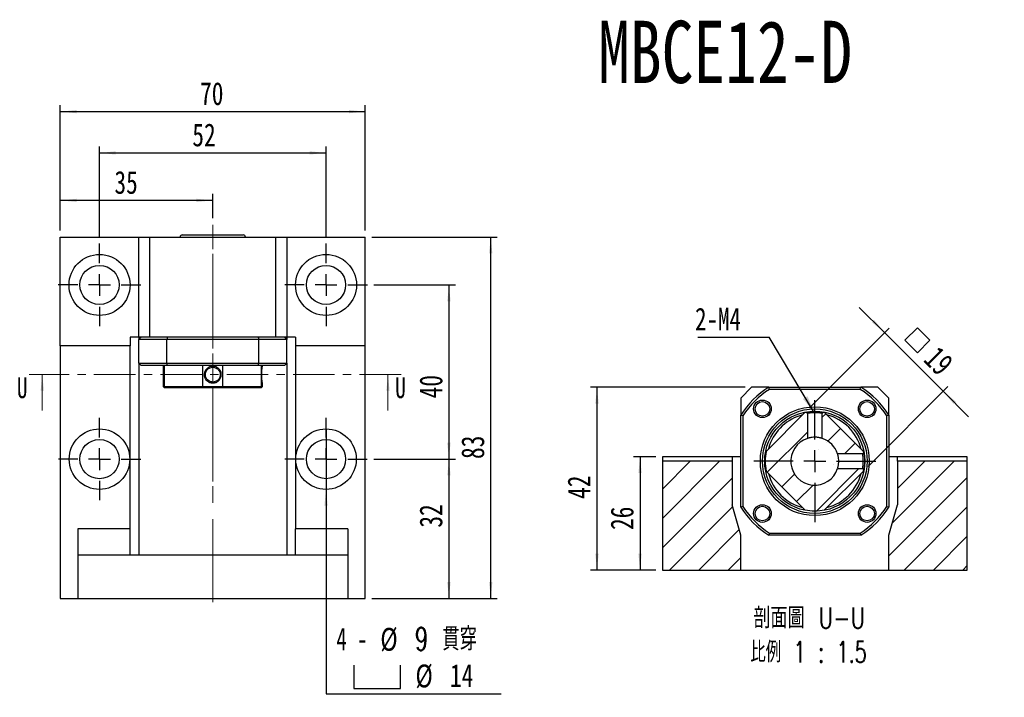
# Model space of a CAD drawing. Header units: millimetres. Extents: x 28 to 292, y 13 to 199.
# Tile 2 of 9: x 28 to 179, y 95 to 199. Entities that reach past the tile are written whole.
import ezdxf

# ---------------------------------------------------------------- set-up
doc = ezdxf.new("R2010")
doc.units = ezdxf.units.MM
doc.linetypes.add('CENTER', pattern=[10.16, 6.35, -1.27, 1.27, -1.27])
doc.linetypes.add('CENTERX2', pattern=[20.32, 12.7, -2.54, 2.54, -2.54])
doc.layers.add('FORMAT', color=7, linetype='Continuous')
doc.styles.add('SLDTEXTSTYLE0', font='TXT', dxfattribs={"width": 0.75})
doc.styles.add('SLDTEXTSTYLE2', font='TXT', dxfattribs={"width": 0.75, "bigfont": 'bigfont'})
doc.styles.add('SLDTEXTSTYLE4', font='TXT', dxfattribs={"width": 0.666667})
doc.styles.add('SLDTEXTSTYLE5', font='TXT', dxfattribs={"width": 0.6875, "bigfont": 'bigfont'})
doc.styles.add('SLDTEXTSTYLE6', font='TXT', dxfattribs={"width": 0.675, "bigfont": 'bigfont'})
doc.dimstyles.new('SLDDIMSTYLE0', dxfattribs={"dimtxt": 0.18, "dimasz": 2.5, "dimexe": 0, "dimexo": 0.0625, "dimgap": 0, "dimtad": 0, "dimtih": 1, "dimtoh": 1, "dimdec": 0, "dimrnd": 1e-09, "dimzin": 0, "dimdsep": 46, "dimtxsty": 'Standard', "dimsah": 1, "dimcen": 0.09, "dimadec": 0, "dimazin": 0, "dimtfac": 2.5, "dimtdec": 0, "dimtofl": 0, "dimtmove": 0, "dimatfit": 3, "dimfxl": 1, "dimfrac": 2, "dimtolj": 1, "dimtzin": 0, "dimarcsym": 0})
doc.dimstyles.new('SLDDIMSTYLE2', dxfattribs={"dimtxt": 3.5, "dimasz": 2.5, "dimexe": 0, "dimexo": 0.0625, "dimgap": 0.875, "dimtad": 0, "dimtih": 1, "dimtoh": 1, "dimlfac": 1.5, "dimrnd": 1e-09, "dimzin": 12, "dimdsep": 46, "dimtxsty": 'SLDTEXTSTYLE0', "dimblk1": 'NONE', "dimsah": 1, "dimcen": 0, "dimadec": 0, "dimazin": 3, "dimtfac": 1, "dimtmove": 0, "dimatfit": 3, "dimldrblk": 'NONE', "dimfxl": 1, "dimfrac": 2, "dimtolj": 1, "dimtzin": 12, "dimarcsym": 0})
doc.dimstyles.new('SLDDIMSTYLE3', dxfattribs={"dimtxt": 3.5, "dimasz": 2.5, "dimexe": 0, "dimexo": 0.0625, "dimgap": 0.875, "dimtad": 1, "dimlfac": 1.5, "dimrnd": 1e-09, "dimzin": 12, "dimdsep": 46, "dimtxsty": 'SLDTEXTSTYLE0', "dimsah": 1, "dimcen": 0.09, "dimadec": 0, "dimazin": 3, "dimtfac": 1, "dimtofl": 0, "dimtmove": 0, "dimatfit": 3, "dimfxl": 1, "dimfrac": 2, "dimtolj": 1, "dimtzin": 12, "dimarcsym": 0})
doc.dimstyles.new('SLDDIMSTYLE4', dxfattribs={"dimtxt": 3.5, "dimasz": 2.5, "dimexe": 0, "dimexo": 0.0625, "dimgap": 0.875, "dimtad": 1, "dimlfac": 1.5, "dimrnd": 1e-09, "dimzin": 12, "dimdsep": 46, "dimtxsty": 'SLDTEXTSTYLE0', "dimsah": 1, "dimcen": 0.09, "dimadec": 0, "dimazin": 3, "dimtfac": 1, "dimtmove": 0, "dimatfit": 0, "dimfxl": 1, "dimfrac": 2, "dimtolj": 1, "dimtzin": 12, "dimarcsym": 0})

# ---------------------------------------------------------------- blocks, each defined once
blk = doc.blocks.new('SW_SYMBOL_HOLE_SPOT')
at = {"layer": 'FORMAT', "color": 0}
for p, q in [((0, 875), (0, 75)), ((1600, 75), (1600, 875)), ((0, 75), (1600, 75))]:
    blk.add_line(p, q, dxfattribs=at)
blk = doc.blocks.new('_D')
at = {"layer": 'FORMAT'}
for p, q in [((75.28, 135.98), (75.28, 126.71)), ((75.28, 126.71), (75.28, 95.39)), ((75.28, 95.39), (102.08, 95.39))]:
    blk.add_line(p, q, dxfattribs=at)
blk.add_solid([(75.28, 126.71), (75.03, 124.21), (75.53, 124.21)], dxfattribs=at)
at = {"layer": 'FORMAT', "xscale": 0.0044707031, "yscale": 0.0044707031, "zscale": 0.0044707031}
blk.add_blockref('SW_SYMBOL_HOLE_SPOT', (79.53, 95.88), dxfattribs=at)
at = {"layer": 'FORMAT', "char_height": 3.5, "attachment_point": 1}
for s, insert, style in [('4 -', (76.87, 105.56), 'SLDTEXTSTYLE4'), ('%%c', (83.59, 105.51), 'SLDTEXTSTYLE0'), ('9 \\M+18AD1\\M+190FA', (88.87, 105.56), 'SLDTEXTSTYLE5'), ('%%c', (88.97, 99.9), 'SLDTEXTSTYLE0'), ('14', (94.25, 99.96), 'SLDTEXTSTYLE0')]:
    blk.add_mtext(s, dxfattribs=dict(at, insert=insert, style=style))
blk = doc.blocks.new('_NONE')
blk = doc.blocks.new('_D_1')
at = {"layer": 'FORMAT', "color": 7}
for p, q in [((34.61, 166.35), (34.61, 171.96)), ((57.95, 168.23), (57.95, 171.96)), ((57.95, 170.96), (34.61, 170.96))]:
    blk.add_line(p, q, dxfattribs=at)
for points in [[(34.61, 170.96), (37.11, 170.71), (37.11, 171.21)], [(57.95, 170.96), (55.45, 171.21), (55.45, 170.71)]]:
    blk.add_solid(points, dxfattribs=at)
at = {"layer": 'FORMAT', "color": 7, "insert": (42.9, 175.47), "char_height": 3.5, "attachment_point": 1, "style": 'SLDTEXTSTYLE0'}
blk.add_mtext('35', dxfattribs=at)
blk = doc.blocks.new('_D_2')
at = {"layer": 'FORMAT', "color": 7}
for p, q in [((40.61, 165.35), (40.61, 179.23)), ((40.61, 178.23), (75.28, 178.23)), ((75.28, 165.35), (75.28, 179.23))]:
    blk.add_line(p, q, dxfattribs=at)
for points in [[(40.61, 178.23), (43.11, 177.98), (43.11, 178.48)], [(75.28, 178.23), (72.78, 178.48), (72.78, 177.98)]]:
    blk.add_solid(points, dxfattribs=at)
at = {"layer": 'FORMAT', "color": 7, "insert": (54.82, 182.74), "char_height": 3.5, "attachment_point": 1, "style": 'SLDTEXTSTYLE0'}
blk.add_mtext('52', dxfattribs=at)
blk = doc.blocks.new('_D_3')
at = {"layer": 'FORMAT', "color": 7}
for p, q in [((34.61, 166.35), (34.61, 185.55)), ((81.28, 166.35), (81.28, 185.55)), ((34.61, 184.55), (81.28, 184.55))]:
    blk.add_line(p, q, dxfattribs=at)
for points in [[(34.61, 184.55), (37.11, 184.3), (37.11, 184.8)], [(81.28, 184.55), (78.78, 184.8), (78.78, 184.3)]]:
    blk.add_solid(points, dxfattribs=at)
at = {"layer": 'FORMAT', "color": 7, "insert": (56.01, 189.06), "char_height": 3.5, "attachment_point": 1, "style": 'SLDTEXTSTYLE0'}
blk.add_mtext('70', dxfattribs=at)
blk = doc.blocks.new('_D_4')
at = {"layer": 'FORMAT', "color": 7}
for p, q in [((82.58, 131.35), (95.09, 131.35)), ((94.09, 131.35), (94.09, 110.01)), ((82.28, 110.01), (95.09, 110.01))]:
    blk.add_line(p, q, dxfattribs=at)
for points in [[(94.09, 131.35), (93.84, 128.85), (94.34, 128.85)], [(94.09, 110.01), (94.34, 112.51), (93.84, 112.51)]]:
    blk.add_solid(points, dxfattribs=at)
at = {"layer": 'FORMAT', "color": 7, "insert": (89.58, 120.86), "char_height": 3.5, "attachment_point": 1, "rotation": 90, "style": 'SLDTEXTSTYLE0'}
blk.add_mtext('32', dxfattribs=at)
blk = doc.blocks.new('_D_5')
at = {"layer": 'FORMAT', "color": 7}
for p, q in [((82.61, 158.01), (95.09, 158.01)), ((94.09, 158.01), (94.09, 131.35)), ((82.58, 131.35), (95.09, 131.35))]:
    blk.add_line(p, q, dxfattribs=at)
for points in [[(94.09, 158.01), (93.84, 155.51), (94.34, 155.51)], [(94.09, 131.35), (94.34, 133.85), (93.84, 133.85)]]:
    blk.add_solid(points, dxfattribs=at)
at = {"layer": 'FORMAT', "color": 7, "insert": (89.58, 140.65), "char_height": 3.5, "attachment_point": 1, "rotation": 90, "style": 'SLDTEXTSTYLE0'}
blk.add_mtext('40', dxfattribs=at)
blk = doc.blocks.new('_D_6')
at = {"layer": 'FORMAT', "color": 7}
for p, q in [((82.28, 165.35), (101.49, 165.35)), ((100.49, 110.01), (100.49, 165.35)), ((82.28, 110.01), (101.49, 110.01))]:
    blk.add_line(p, q, dxfattribs=at)
for points in [[(100.49, 165.35), (100.24, 162.85), (100.74, 162.85)], [(100.49, 110.01), (100.74, 112.51), (100.24, 112.51)]]:
    blk.add_solid(points, dxfattribs=at)
at = {"layer": 'FORMAT', "color": 7, "insert": (95.98, 131.37), "char_height": 3.5, "attachment_point": 1, "rotation": 90, "style": 'SLDTEXTSTYLE0'}
blk.add_mtext('83', dxfattribs=at)
blk = doc.blocks.new('SW_CENTERMARKSYMBOL_2')
at = {"layer": 'FORMAT', "color": 0}
for p, q in [((0, 3.33), (0, 6.33)), ((0, 0), (0, 1.67)), ((-3.33, 0), (-6.33, 0)), ((0, 0), (-1.67, 0)), ((0, 0), (0, -1.67)), ((0, 0), (1.67, 0)), ((3.33, 0), (6.33, 0)), ((0, -3.33), (0, -6.33))]:
    blk.add_line(p, q, dxfattribs=at)
blk = doc.blocks.new('SW_CENTERMARKSYMBOL_3')
at = {"layer": 'FORMAT', "color": 0}
for p, q in [((0, 3.33), (0, 6.3)), ((0, 0), (0, 1.67)), ((-3.33, 0), (-6.3, 0)), ((0, 0), (-1.67, 0)), ((0, 0), (0, -1.67)), ((0, 0), (1.67, 0)), ((3.33, 0), (6.3, 0)), ((0, -3.33), (0, -6.3))]:
    blk.add_line(p, q, dxfattribs=at)
blk = doc.blocks.new('SW_CENTERMARKSYMBOL_4')
at = {"layer": 'FORMAT', "color": 0}
for p, q in [((0, 3.33), (0, 6.33)), ((0, 0), (0, 1.67)), ((-3.33, 0), (-6.33, 0)), ((0, 0), (-1.67, 0)), ((0, 0), (0, -1.67)), ((0, 0), (1.67, 0)), ((3.33, 0), (6.33, 0)), ((0, -3.33), (0, -6.33))]:
    blk.add_line(p, q, dxfattribs=at)
blk = doc.blocks.new('SW_CENTERMARKSYMBOL_5')
at = {"layer": 'FORMAT', "color": 0}
for p, q in [((0, 3.33), (0, 6.3)), ((0, 0), (0, 1.67)), ((-3.33, 0), (-6.3, 0)), ((0, 0), (-1.67, 0)), ((0, 0), (0, -1.67)), ((0, 0), (1.67, 0)), ((3.33, 0), (6.3, 0)), ((0, -3.33), (0, -6.3))]:
    blk.add_line(p, q, dxfattribs=at)
blk = doc.blocks.new('_D_7')
at = {"layer": 'FORMAT', "color": 7}
for p, q in [((125.75, 131.7), (122.34, 131.7)), ((123.34, 131.7), (123.34, 114.36)), ((125.75, 114.36), (122.34, 114.36))]:
    blk.add_line(p, q, dxfattribs=at)
for points in [[(123.34, 131.7), (123.09, 129.2), (123.59, 129.2)], [(123.34, 114.36), (123.59, 116.86), (123.09, 116.86)]]:
    blk.add_solid(points, dxfattribs=at)
at = {"layer": 'FORMAT', "color": 7, "insert": (118.83, 120.5), "char_height": 3.5, "attachment_point": 1, "rotation": 90, "style": 'SLDTEXTSTYLE0'}
blk.add_mtext('26', dxfattribs=at)
blk = doc.blocks.new('_D_8')
at = {"layer": 'FORMAT', "color": 7}
for p, q in [((139.42, 142.36), (115.75, 142.36)), ((116.75, 142.36), (116.75, 114.36)), ((125.75, 114.36), (115.75, 114.36))]:
    blk.add_line(p, q, dxfattribs=at)
for points in [[(116.75, 142.36), (116.5, 139.86), (117, 139.86)], [(116.75, 114.36), (117, 116.86), (116.5, 116.86)]]:
    blk.add_solid(points, dxfattribs=at)
at = {"layer": 'FORMAT', "color": 7, "insert": (112.24, 125.26), "char_height": 3.5, "attachment_point": 1, "rotation": 90, "style": 'SLDTEXTSTYLE0'}
blk.add_mtext('42', dxfattribs=at)
blk = doc.blocks.new('SW_SYMBOL_MOD_BOX')
at = {"layer": 'FORMAT', "color": 0}
for p, q in [((200, 200), (200, 800)), ((200, 800), (800, 800)), ((800, 800), (800, 200)), ((200, 200), (800, 200))]:
    blk.add_line(p, q, dxfattribs=at)
blk = doc.blocks.new('_D_9')
at = {"layer": 'FORMAT', "color": 7}
for p, q in [((160.79, 150.69), (156.9, 154.58)), ((149.29, 139.19), (161.49, 151.39)), ((160.79, 150.69), (169.74, 141.73)), ((158.24, 130.23), (170.45, 142.44)), ((169.74, 141.73), (173.63, 137.84))]:
    blk.add_line(p, q, dxfattribs=at)
for points in [[(160.79, 150.69), (159.19, 152.63), (158.84, 152.28)], [(169.74, 141.73), (171.33, 139.79), (171.69, 140.14)]]:
    blk.add_solid(points, dxfattribs=at)
at = {"layer": 'FORMAT', "color": 7, "xscale": 0.0044707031, "yscale": 0.0044707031, "zscale": 0.0044707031, "rotation": 315}
blk.add_blockref('SW_SYMBOL_MOD_BOX', (162.62, 149.54), dxfattribs=at)
at = {"layer": 'FORMAT', "color": 7, "insert": (169.04, 148.89), "char_height": 3.5, "attachment_point": 1, "rotation": 315, "style": 'SLDTEXTSTYLE0'}
blk.add_mtext('19', dxfattribs=at)
blk = doc.blocks.new('SW_NOTE_2')
at = {"layer": 'FORMAT', "color": 0, "char_height": 3.175, "attachment_point": 2}
for s, insert, style in [('\\M+19655\\M+196CA\\M+19AA4 U-U', (10.32, 4.09), 'SLDTEXTSTYLE2'), ('\\M+194E4\\M+197E1 1 : 1.5', (10.2, -1.14), 'SLDTEXTSTYLE6')]:
    blk.add_mtext(s, dxfattribs=dict(at, insert=insert, style=style))
blk = doc.blocks.new('SW_NOTE_3')
at = {"layer": 'FORMAT', "color": 0}
blk.add_line((-10.94, 0), (0, 0), dxfattribs=at)
at = {"layer": 'FORMAT', "color": 0, "insert": (-11.34, 4.51), "char_height": 3.44, "attachment_point": 1, "style": 'SLDTEXTSTYLE0'}
blk.add_mtext('2-M4', dxfattribs=at)
blk = doc.blocks.new('SW_CENTERMARKSYMBOL_6')
at = {"layer": 'FORMAT', "color": 0}
for p, q in [((0, 3.33), (0, 9.33)), ((0, 0), (0, 1.67)), ((-3.33, 0), (-9.33, 0)), ((0, 0), (-1.67, 0)), ((0, 0), (0, -1.67)), ((0, 0), (1.67, 0)), ((3.33, 0), (9.33, 0)), ((0, -3.33), (0, -9.33))]:
    blk.add_line(p, q, dxfattribs=at)

msp = doc.modelspace()

# ---------------------------------------------------------------- hatches: boundary and pattern name
at = {"layer": 'FORMAT', "linetype": 'Continuous', "lineweight": 18}
h = msp.add_hatch(dxfattribs=at)
h.set_pattern_fill('ANSI31', color=256, style=0)
edge = h.paths.add_edge_path(flags=0)
edge.add_arc((150.0859, 131.0304), 7.6, 99.886876, 101.44269)
edge.add_line((148.5782, 138.4793), (142.637, 132.5381))
edge.add_arc((150.0859, 131.0304), 7.6, 168.55731, 191.44269)
edge.add_line((142.637, 129.5226), (148.5782, 123.5814))
edge.add_arc((150.0859, 131.0304), 7.6, 258.55731, 281.44269)
edge.add_line((151.5936, 123.5814), (157.5348, 129.5226))
edge.add_arc((150.0859, 131.0304), 7.6, 348.55731, 350.112996)
edge.add_spline(control_points=[(157.573, 129.7254), (157.5585, 129.74), (157.544, 129.7545), (157.5295, 129.769), (157.515, 129.7835), (157.5005, 129.798), (157.486, 129.8125), (157.4577, 129.8409), (157.4294, 129.8692), (157.401, 129.8976)], knot_values=[0, 0, 0, 0, 0.00009231, 0.00009231, 0.00009231, 0.00018461, 0.00018461, 0.00018461, 0.00036497, 0.00036497, 0.00036497, 0.00036497], weights=[1, 1, 1, 1, 1, 1, 1, 1, 1, 1], degree=3, periodic=0)
edge.add_line((157.401, 129.8976), (153.5732, 129.8975))
edge.add_arc((150.0859, 131.0304), 3.6667, 107.996447, 342.003553, ccw=False)
edge.add_line((148.9531, 134.5176), (148.9531, 138.3455))
edge.add_spline(control_points=[(148.9531, 138.3455), (148.9386, 138.36), (148.9241, 138.3745), (148.9095, 138.389), (148.895, 138.4035), (148.8805, 138.418), (148.866, 138.4325), (148.8377, 138.4608), (148.8093, 138.4892), (148.781, 138.5175)], knot_values=[0, 0, 0, 0, 0.00009231, 0.00009231, 0.00009231, 0.00018461, 0.00018461, 0.00018461, 0.00036497, 0.00036497, 0.00036497, 0.00036497], weights=[1, 1, 1, 1, 1, 1, 1, 1, 1, 1], degree=3, periodic=0)
h = msp.add_hatch(dxfattribs=at)
h.set_pattern_fill('ANSI31', color=256, style=0)
edge = h.paths.add_edge_path(flags=0)
edge.add_arc((150.0859, 131.0304), 7.6, 99.886876, 101.44269)
edge.add_line((148.5782, 138.4793), (142.637, 132.5381))
edge.add_arc((150.0859, 131.0304), 7.6, 168.55731, 191.44269)
edge.add_line((142.637, 129.5226), (148.5782, 123.5814))
edge.add_arc((150.0859, 131.0304), 7.6, 258.55731, 281.44269)
edge.add_line((151.5936, 123.5814), (157.5348, 129.5226))
edge.add_arc((150.0859, 131.0304), 7.6, 348.55731, 350.112996)
edge.add_spline(control_points=[(157.573, 129.7254), (157.5585, 129.74), (157.544, 129.7545), (157.5295, 129.769), (157.515, 129.7835), (157.5005, 129.798), (157.486, 129.8125), (157.4577, 129.8409), (157.4294, 129.8692), (157.401, 129.8976)], knot_values=[0, 0, 0, 0, 0.00009231, 0.00009231, 0.00009231, 0.00018461, 0.00018461, 0.00018461, 0.00036497, 0.00036497, 0.00036497, 0.00036497], weights=[1, 1, 1, 1, 1, 1, 1, 1, 1, 1], degree=3, periodic=0)
edge.add_line((157.401, 129.8976), (153.5732, 129.8975))
edge.add_arc((150.0859, 131.0304), 3.6667, 107.996447, 342.003553, ccw=False)
edge.add_line((148.9531, 134.5176), (148.9531, 138.3455))
edge.add_spline(control_points=[(148.9531, 138.3455), (148.9386, 138.36), (148.9241, 138.3745), (148.9095, 138.389), (148.895, 138.4035), (148.8805, 138.418), (148.866, 138.4325), (148.8377, 138.4608), (148.8093, 138.4892), (148.781, 138.5175)], knot_values=[0, 0, 0, 0, 0.00009231, 0.00009231, 0.00009231, 0.00018461, 0.00018461, 0.00018461, 0.00036497, 0.00036497, 0.00036497, 0.00036497], weights=[1, 1, 1, 1, 1, 1, 1, 1, 1, 1], degree=3, periodic=0)
h = msp.add_hatch(dxfattribs=at)
h.set_pattern_fill('ANSI31', color=256, style=0)
edge = h.paths.add_edge_path(flags=0)
edge.add_arc((150.0859, 131.0304), 7.6, 78.55731, 80.113053)
edge.add_spline(control_points=[(151.3909, 138.5175), (151.3763, 138.503), (151.3618, 138.4885), (151.3473, 138.474), (151.3328, 138.4595), (151.3183, 138.445), (151.3038, 138.4305), (151.2754, 138.4022), (151.2471, 138.3738), (151.2187, 138.3455)], knot_values=[0, 0, 0, 0, 0.00009231, 0.00009231, 0.00009231, 0.00018461, 0.00018461, 0.00018461, 0.00036497, 0.00036497, 0.00036497, 0.00036497], weights=[1, 1, 1, 1, 1, 1, 1, 1, 1, 1], degree=3, periodic=0)
edge.add_line((151.2187, 138.3455), (151.2187, 134.5176))
edge.add_arc((150.0859, 131.0304), 3.6667, 17.996447, 72.003553, ccw=False)
edge.add_line((153.5732, 132.1632), (157.4011, 132.1632))
edge.add_spline(control_points=[(157.4011, 132.1632), (157.4155, 132.1777), (157.43, 132.1922), (157.4445, 132.2067), (157.459, 132.2212), (157.4735, 132.2357), (157.488, 132.2503), (157.5164, 132.2786), (157.5447, 132.3069), (157.573, 132.3353)], knot_values=[0, 0, 0, 0, 0.00009231, 0.00009231, 0.00009231, 0.00018461, 0.00018461, 0.00018461, 0.00036497, 0.00036497, 0.00036497, 0.00036497], weights=[1, 1, 1, 1, 1, 1, 1, 1, 1, 1], degree=3, periodic=0)
edge.add_arc((150.0859, 131.0304), 7.6, 9.886684, 11.44269)
edge.add_line((157.5348, 132.5381), (151.5936, 138.4793))
h = msp.add_hatch(dxfattribs=at)
h.set_pattern_fill('ANSI31', color=256, style=0)
edge = h.paths.add_edge_path(flags=0)
edge.add_arc((150.0859, 131.0304), 7.6, 78.55731, 80.113053)
edge.add_spline(control_points=[(151.3909, 138.5175), (151.3763, 138.503), (151.3618, 138.4885), (151.3473, 138.474), (151.3328, 138.4595), (151.3183, 138.445), (151.3038, 138.4305), (151.2754, 138.4022), (151.2471, 138.3738), (151.2187, 138.3455)], knot_values=[0, 0, 0, 0, 0.00009231, 0.00009231, 0.00009231, 0.00018461, 0.00018461, 0.00018461, 0.00036497, 0.00036497, 0.00036497, 0.00036497], weights=[1, 1, 1, 1, 1, 1, 1, 1, 1, 1], degree=3, periodic=0)
edge.add_line((151.2187, 138.3455), (151.2187, 134.5176))
edge.add_arc((150.0859, 131.0304), 3.6667, 17.996447, 72.003553, ccw=False)
edge.add_line((153.5732, 132.1632), (157.4011, 132.1632))
edge.add_spline(control_points=[(157.4011, 132.1632), (157.4155, 132.1777), (157.43, 132.1922), (157.4445, 132.2067), (157.459, 132.2212), (157.4735, 132.2357), (157.488, 132.2503), (157.5164, 132.2786), (157.5447, 132.3069), (157.573, 132.3353)], knot_values=[0, 0, 0, 0, 0.00009231, 0.00009231, 0.00009231, 0.00018461, 0.00018461, 0.00018461, 0.00036497, 0.00036497, 0.00036497, 0.00036497], weights=[1, 1, 1, 1, 1, 1, 1, 1, 1, 1], degree=3, periodic=0)
edge.add_arc((150.0859, 131.0304), 7.6, 9.886684, 11.44269)
edge.add_line((157.5348, 132.5381), (151.5936, 138.4793))
h = msp.add_hatch(dxfattribs=at)
h.set_pattern_fill('ANSI31', color=256, style=0)
h.paths.add_polyline_path([(137.4192, 124.3637), (137.4192, 131.0304), (126.7526, 131.0304), (126.7526, 114.3637), (138.7526, 114.3637), (138.7526, 119.697)], flags=0)
h = msp.add_hatch(dxfattribs=at)
h.set_pattern_fill('ANSI31', color=256, style=0)
h.paths.add_polyline_path([(161.4192, 119.697), (161.4192, 114.3637), (173.4192, 114.3637), (173.4192, 131.0304), (162.7526, 131.0304), (162.7526, 124.3637)], flags=0)

# ---------------------------------------------------------------- linework, layer by layer
at = {"color": 7, "linetype": 'Continuous', "lineweight": 25}
for p, q in [((34.6149, 148.6816), (34.6149, 165.3483)), ((34.6149, 165.3483), (46.6149, 165.3483)), ((46.6149, 165.3483), (48.2816, 165.3483)), ((46.6149, 150.015), (46.6149, 165.3483)), ((48.2816, 165.3483), (48.2816, 150.015)), ((48.2816, 165.3483), (67.6149, 165.3483)), ((53.2816, 165.6816), (62.6149, 165.6816)), ((67.6149, 165.3483), (69.2816, 165.3483)), ((67.6149, 150.015), (67.6149, 165.3483)), ((69.2816, 165.3483), (69.2816, 150.015)), ((69.2816, 165.3483), (81.2816, 165.3483)), ((81.2816, 148.6816), (81.2816, 165.3483)), ((45.2816, 150.015), (45.2816, 148.6816)), ((46.6149, 150.015), (45.2816, 150.015)), ((48.2816, 150.015), (46.6149, 150.015)), ((46.6149, 150.015), (46.6149, 149.6816)), ((50.9245, 149.6816), (46.6149, 149.6816)), ((46.6149, 146.015), (46.6149, 149.6816)), ((67.6149, 150.015), (48.2816, 150.015)), ((64.972, 149.6816), (50.9245, 149.6816)), ((50.9245, 146.015), (50.9245, 149.6816)), ((69.2816, 149.6816), (64.972, 149.6816)), ((64.972, 146.015), (64.972, 149.6816)), ((69.2816, 150.015), (67.6149, 150.015)), ((70.6149, 150.015), (69.2816, 150.015)), ((69.2816, 150.015), (69.2816, 149.6816)), ((69.2816, 146.015), (69.2816, 149.6816)), ((70.6149, 150.015), (70.6149, 148.6816)), ((45.2816, 148.6816), (34.6149, 148.6816)), ((34.6149, 148.6816), (34.6149, 110.015)), ((45.2816, 120.6816), (45.2816, 148.6816)), ((81.2816, 148.6816), (70.6149, 148.6816)), ((70.6149, 148.6816), (70.6149, 120.6816)), ((81.2816, 110.015), (81.2816, 148.6816)), ((46.6149, 146.015), (50.9245, 146.015)), ((46.6149, 146.015), (46.6149, 116.6816)), ((51.02, 145.6816), (46.9483, 145.6816)), ((50.3483, 145.6816), (50.3483, 142.4816)), ((50.3483, 145.6816), (50.3483, 142.4816)), ((50.4993, 145.6816), (50.4993, 142.4816)), ((50.9245, 146.015), (64.972, 146.015)), ((64.8765, 145.6816), (51.02, 145.6816)), ((56.4405, 142.4816), (56.4405, 145.6816)), ((59.456, 145.6816), (59.456, 142.4816)), ((68.9483, 145.6816), (64.8765, 145.6816)), ((64.972, 146.015), (69.2816, 146.015)), ((65.3972, 142.4816), (65.3972, 145.6816)), ((65.5483, 145.5567), (65.5483, 145.6816)), ((65.5483, 145.5567), (65.5483, 145.6816)), ((69.2816, 146.015), (69.2816, 116.6816)), ((50.3483, 142.4816), (50.5483, 142.2816)), ((50.3483, 142.4816), (50.5483, 142.2816)), ((50.3483, 142.4816), (50.4993, 142.4816)), ((50.4993, 142.4816), (56.4405, 142.4816)), ((50.6837, 142.2816), (50.5483, 142.2816)), ((56.539, 142.2816), (50.6837, 142.2816)), ((56.4405, 142.4816), (59.456, 142.4816)), ((59.3575, 142.2816), (56.539, 142.2816)), ((65.2128, 142.2816), (59.3575, 142.2816)), ((59.456, 142.4816), (65.3972, 142.4816)), ((65.3483, 142.2816), (65.2128, 142.2816)), ((65.3483, 142.2816), (65.5483, 142.4816)), ((65.3483, 142.2816), (65.5483, 142.4816)), ((65.3972, 142.4816), (65.5483, 142.4816)), ((65.5483, 142.4816), (65.5483, 143.0063)), ((65.5483, 142.4816), (65.5483, 143.0063)), ((140.4192, 142.3637), (138.7526, 140.697)), ((143.0621, 142.3637), (140.4192, 142.3637)), ((143.0621, 142.3637), (157.1097, 142.3637)), ((157.0141, 142.0304), (143.1577, 142.0304)), ((159.7526, 142.3637), (157.1097, 142.3637)), ((161.4192, 140.697), (159.7526, 142.3637)), ((138.7526, 140.697), (138.7526, 138.0541)), ((161.4192, 138.0541), (161.4192, 140.697)), ((138.7526, 124.0066), (138.7526, 138.0541)), ((139.0859, 137.9586), (139.0859, 124.1022)), ((148.5782, 138.4793), (142.637, 132.5381)), ((148.9531, 138.3455), (148.9531, 134.5176)), ((151.2187, 134.5176), (151.2187, 138.3455)), ((157.5348, 132.5381), (151.5936, 138.4793)), ((161.0859, 124.1022), (161.0859, 137.9586)), ((161.4192, 138.0541), (161.4192, 124.0066)), ((137.4192, 131.697), (126.7526, 131.697)), ((126.7526, 131.697), (126.7526, 131.0304)), ((137.4192, 131.697), (137.4192, 131.0304)), ((138.7526, 131.697), (137.4192, 131.697)), ((157.4011, 132.1632), (153.5732, 132.1632)), ((162.7526, 131.697), (161.4192, 131.697)), ((173.4192, 131.697), (162.7526, 131.697)), ((162.7526, 131.0304), (162.7526, 131.697)), ((173.4192, 131.0304), (173.4192, 131.697)), ((126.7526, 131.0304), (126.7526, 114.3637)), ((137.4192, 131.0304), (126.7526, 131.0304)), ((137.4192, 131.0304), (137.4192, 124.3637)), ((153.5732, 129.8975), (157.4011, 129.8975)), ((162.7526, 131.0304), (162.7526, 124.3637)), ((173.4192, 131.0304), (162.7526, 131.0304)), ((173.4192, 114.3637), (173.4192, 131.0304)), ((142.637, 129.5226), (148.5782, 123.5814)), ((151.5936, 123.5814), (157.5348, 129.5226)), ((138.7526, 119.697), (137.4192, 124.3637)), ((161.4192, 119.697), (162.7526, 124.3637)), ((45.2816, 120.6816), (37.2816, 120.6816)), ((37.2816, 120.6816), (37.2816, 116.6816)), ((45.2816, 116.6816), (45.2816, 120.6816)), ((78.6149, 120.6816), (70.6149, 120.6816)), ((70.6149, 116.6816), (70.6149, 120.6816)), ((78.6149, 120.6816), (78.6149, 116.6816)), ((138.7526, 114.3637), (138.7526, 119.697)), ((157.1097, 119.697), (143.0621, 119.697)), ((143.1577, 120.0304), (157.0141, 120.0304)), ((161.4192, 114.3637), (161.4192, 119.697)), ((37.2816, 116.6816), (78.6149, 116.6816)), ((37.2816, 116.6816), (37.2816, 110.015)), ((78.6149, 116.6816), (78.6149, 110.015)), ((126.7526, 114.3637), (138.7526, 114.3637)), ((138.7526, 114.3637), (161.4192, 114.3637)), ((161.4192, 114.3637), (173.4192, 114.3637)), ((34.6149, 110.015), (37.2816, 110.015)), ((37.2816, 110.015), (78.6149, 110.015)), ((78.6149, 110.015), (81.2816, 110.015))]:
    msp.add_line(p, q, dxfattribs=at)
at = {"color": 7, "linetype": 'CENTER', "lineweight": 18}
msp.add_line((86.7572, 144.3149), (29.8501, 144.3149), dxfattribs=at)
at = {"color": 7, "linetype": 'Continuous', "lineweight": 18}
for p, q in [((31.8501, 138.8149), (31.8501, 144.3149)), ((84.7572, 138.8149), (84.7572, 144.3149))]:
    msp.add_line(p, q, dxfattribs=at)
at = {"color": 7, "linetype": 'Continuous', "lineweight": 25, "flags": 128}
for points in [[(148.9531, 138.3455), (148.9095, 138.389), (148.866, 138.4325), (148.8235, 138.475), (148.781, 138.5175)], [(148.9531, 138.3455), (148.9095, 138.389), (148.866, 138.4325), (148.8235, 138.475), (148.781, 138.5175)], [(151.3908, 138.5175), (151.3473, 138.474), (151.3038, 138.4305), (151.2612, 138.388), (151.2187, 138.3455)], [(151.3908, 138.5175), (151.3473, 138.474), (151.3038, 138.4305), (151.2612, 138.388), (151.2187, 138.3455)], [(143.1667, 133.4598), (143.0061, 132.9421), (142.9935, 132.8946)], [(157.401, 132.1632), (157.4445, 132.2067), (157.488, 132.2503), (157.5305, 132.2928), (157.573, 132.3353)], [(157.401, 132.1632), (157.4445, 132.2067), (157.488, 132.2503), (157.5305, 132.2928), (157.573, 132.3353)], [(157.573, 129.7255), (157.5295, 129.769), (157.486, 129.8125), (157.4435, 129.855), (157.401, 129.8976)], [(157.573, 129.7255), (157.5295, 129.769), (157.486, 129.8125), (157.4435, 129.855), (157.401, 129.8976)]]:
    msp.add_lwpolyline(points, dxfattribs=at)
at = {"color": 7, "linetype": 'Continuous', "lineweight": 25}
for centre, radius in [((40.6149, 158.015), 4.6667), ((75.2816, 158.015), 4.6667), ((40.6149, 158.015), 3), ((75.2816, 158.015), 3), ((142.072, 139.0442), 1.35), ((142.072, 139.0442), 1.1167), ((158.0998, 139.0442), 1.35), ((158.0998, 139.0442), 1.1167), ((150.0859, 131.0304), 8.3333), ((150.0859, 131.0304), 8), ((150.0859, 131.0304), 7.6667), ((40.6149, 131.3483), 4.6333), ((75.2816, 131.3483), 4.6333), ((40.6149, 131.3483), 3), ((75.2816, 131.3483), 3), ((142.072, 123.0165), 1.35), ((142.072, 123.0165), 1.1167), ((158.0998, 123.0165), 1.35), ((158.0998, 123.0165), 1.1167)]:
    msp.add_circle(centre, radius, dxfattribs=at)
for centre, radius, start, end in [((53.2816, 165.3483), 0.3333, 90, 180), ((62.6149, 165.3483), 0.3333, 0, 90), ((150.0859, 131.0304), 13.3333, 121.788331, 148.211669), ((150.0859, 131.0304), 13, 122.204228, 147.795772), ((150.0859, 131.0304), 13, 32.204228, 57.795772), ((150.0859, 131.0304), 13.3333, 31.788331, 58.211669), ((150.0859, 131.0304), 7.3333, 104.727359, 160.653414), ((150.0859, 131.0304), 7.6, 99.886876, 101.44269), ((150.0859, 131.0304), 7.6, 78.55731, 80.113053), ((150.0859, 131.0304), 7.3333, 14.727359, 75.272641), ((150.0859, 131.0304), 3.6667, 107.996447, 342.003553), ((150.0859, 131.0304), 3.6667, 17.996447, 72.003553), ((150.0859, 131.0304), 7.6, 168.55731, 191.44269), ((150.0859, 131.0304), 7.6, 9.886934, 11.44269), ((150.0859, 131.0304), 7.6, 348.55731, 350.112996), ((150.0859, 131.0304), 7.3333, 194.727359, 255.272641), ((150.0859, 131.0304), 7.3333, 284.727359, 345.272641), ((150.0859, 131.0304), 13.3333, 211.788331, 238.211669), ((150.0859, 131.0304), 13, 212.204228, 237.795772), ((150.0859, 131.0304), 7.6, 258.55731, 281.44269), ((150.0859, 131.0304), 13, 302.204228, 327.795772), ((150.0859, 131.0304), 13.3333, 301.788331, 328.211669)]:
    msp.add_arc(centre, radius, start, end, dxfattribs=at)
for points in [[(46.9483, 150.015), (46.8372, 149.9039), (46.7261, 149.7928), (46.6149, 149.6816)], [(51.02, 150.015), (50.988, 149.9039), (50.9561, 149.7928), (50.9245, 149.6816)], [(64.8765, 150.015), (64.9085, 149.9039), (64.9404, 149.7928), (64.972, 149.6816)], [(68.9483, 150.015), (69.0593, 149.9039), (69.1704, 149.7928), (69.2816, 149.6816)], [(46.9483, 145.6816), (46.8372, 145.7927), (46.7261, 145.9038), (46.6149, 146.015)], [(51.02, 145.6816), (50.988, 145.7927), (50.9561, 145.9038), (50.9245, 146.015)], [(64.8765, 145.6816), (64.9085, 145.7927), (64.9404, 145.9038), (64.972, 146.015)], [(69.2816, 146.015), (69.1704, 145.9038), (69.0593, 145.7927), (68.9483, 145.6816)], [(50.4993, 142.4816), (50.5607, 142.4149), (50.6221, 142.3483), (50.6837, 142.2816)], [(50.4993, 142.4816), (50.5607, 142.4149), (50.6221, 142.3483), (50.6837, 142.2816)], [(56.539, 142.2816), (56.5063, 142.3483), (56.4734, 142.4149), (56.4405, 142.4816)], [(56.539, 142.2816), (56.5063, 142.3483), (56.4734, 142.4149), (56.4405, 142.4816)], [(59.456, 142.4816), (59.4231, 142.4149), (59.3902, 142.3483), (59.3575, 142.2816)], [(59.456, 142.4816), (59.4231, 142.4149), (59.3902, 142.3483), (59.3575, 142.2816)], [(65.3972, 142.4816), (65.3358, 142.4149), (65.2744, 142.3483), (65.2128, 142.2816)], [(65.3972, 142.4816), (65.3358, 142.4149), (65.2744, 142.3483), (65.2128, 142.2816)], [(143.1577, 142.0304), (143.1256, 142.1415), (143.0938, 142.2526), (143.0621, 142.3637)], [(157.0141, 142.0304), (157.0462, 142.1415), (157.078, 142.2526), (157.1097, 142.3637)], [(139.0859, 137.9586), (138.9748, 137.9906), (138.8637, 138.0225), (138.7526, 138.0541)], [(161.4192, 138.0541), (161.3081, 138.0225), (161.197, 137.9906), (161.0859, 137.9586)], [(139.0859, 124.1022), (138.9748, 124.0701), (138.8637, 124.0382), (138.7526, 124.0066)], [(161.0859, 124.1022), (161.197, 124.0701), (161.3081, 124.0382), (161.4192, 124.0066)], [(143.1577, 120.0304), (143.1256, 119.9193), (143.0938, 119.8082), (143.0621, 119.697)], [(157.0141, 120.0304), (157.0462, 119.9193), (157.078, 119.8082), (157.1097, 119.697)]]:
    msp.add_open_spline(points, degree=3, dxfattribs=at)
for points, knots in [([(57.9483, 145.557), (58.12, 145.5569), (58.4629, 145.4978), (58.8463, 145.2356), (59.0948, 144.9295), (59.2272, 144.6168), (59.2642, 144.3111), (59.237, 144.0312), (59.1603, 143.7905), (59.04, 143.5674), (58.8219, 143.3094), (58.4618, 143.0652), (57.9475, 142.9768), (57.4327, 143.0651), (57.0499, 143.328), (56.8016, 143.6344), (56.6692, 143.9472), (56.6323, 144.2529), (56.6597, 144.5329), (56.7367, 144.7737), (56.8573, 144.9967), (57.0754, 145.2545), (57.4346, 145.4985), (57.7768, 145.5571), (57.9483, 145.557)], [0, 0, 0, 0, 0.063026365, 0.125775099, 0.167999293, 0.208380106, 0.250064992, 0.28072307, 0.311944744, 0.343147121, 0.374216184, 0.437029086, 0.500160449, 0.563061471, 0.62580913, 0.668091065, 0.708485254, 0.750135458, 0.780817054, 0.812066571, 0.843276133, 0.874369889, 0.937098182, 1, 1, 1, 1]), ([(57.9483, 145.557), (58.12, 145.5569), (58.4629, 145.4978), (58.8463, 145.2356), (59.0948, 144.9295), (59.2272, 144.6168), (59.2642, 144.3111), (59.237, 144.0312), (59.1603, 143.7905), (59.04, 143.5674), (58.8219, 143.3094), (58.4618, 143.0652), (57.9475, 142.9768), (57.4327, 143.0651), (57.0499, 143.328), (56.8016, 143.6344), (56.6692, 143.9472), (56.6323, 144.2529), (56.6597, 144.5329), (56.7367, 144.7737), (56.8573, 144.9967), (57.0754, 145.2545), (57.4346, 145.4985), (57.7768, 145.5571), (57.9483, 145.557)], [0, 0, 0, 0, 0.063026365, 0.125775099, 0.167999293, 0.208380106, 0.250064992, 0.28072307, 0.311944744, 0.343147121, 0.374216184, 0.437029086, 0.500160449, 0.563061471, 0.62580913, 0.668091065, 0.708485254, 0.750135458, 0.780817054, 0.812066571, 0.843276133, 0.874369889, 0.937098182, 1, 1, 1, 1]), ([(57.9483, 145.415), (57.8656, 145.415), (57.684, 145.395), (57.403, 145.2926), (57.1344, 145.0956), (56.9372, 144.8269), (56.8349, 144.5456), (56.8008, 144.2354), (56.8657, 143.8561), (57.0923, 143.4985), (57.4019, 143.2714), (57.6829, 143.1685), (57.9944, 143.1339), (58.3748, 143.1994), (58.7329, 143.427), (58.9596, 143.7371), (59.0618, 144.0183), (59.0957, 144.3283), (59.0307, 144.7074), (58.8188, 145.0416), (58.5565, 145.2488), (58.3424, 145.3521), (58.1391, 145.4045), (58.0088, 145.415), (57.9483, 145.415)], [0, 0, 0, 0, 0.034841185, 0.076515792, 0.125046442, 0.173888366, 0.215603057, 0.250211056, 0.30466012, 0.374907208, 0.423482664, 0.465164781, 0.499975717, 0.554821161, 0.624887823, 0.673674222, 0.715359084, 0.749963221, 0.804370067, 0.874615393, 0.911776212, 0.945053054, 0.974455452, 1, 1, 1, 1]), ([(57.9483, 145.415), (57.8656, 145.415), (57.684, 145.395), (57.403, 145.2926), (57.1344, 145.0956), (56.9372, 144.8269), (56.8349, 144.5456), (56.8008, 144.2354), (56.8657, 143.8561), (57.0923, 143.4985), (57.4019, 143.2714), (57.6829, 143.1685), (57.9944, 143.1339), (58.3748, 143.1994), (58.7329, 143.427), (58.9596, 143.7371), (59.0618, 144.0183), (59.0957, 144.3283), (59.0307, 144.7074), (58.8188, 145.0416), (58.5565, 145.2488), (58.3424, 145.3521), (58.1391, 145.4045), (58.0088, 145.415), (57.9483, 145.415)], [0, 0, 0, 0, 0.034841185, 0.076515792, 0.125046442, 0.173888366, 0.215603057, 0.250211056, 0.30466012, 0.374907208, 0.423482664, 0.465164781, 0.499975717, 0.554821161, 0.624887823, 0.673674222, 0.715359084, 0.749963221, 0.804370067, 0.874615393, 0.911776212, 0.945053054, 0.974455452, 1, 1, 1, 1]), ([(65.5483, 143.0063), (65.5447, 143.0235), (65.5376, 143.058), (65.4921, 143.3597), (65.4545, 143.7059), (65.438, 144.0292), (65.4339, 144.2795), (65.4383, 144.5321), (65.4554, 144.8528), (65.4918, 145.2056), (65.5377, 145.5052), (65.5447, 145.5396), (65.5482, 145.5567)], [0, 0, 0, 0, 0.12617442, 0.25179285, 0.37634869, 0.43715923, 0.50031372, 0.56168906, 0.62419275, 0.74823505, 0.87398199, 1, 1, 1, 1]), ([(65.5483, 143.0063), (65.5447, 143.0235), (65.5376, 143.058), (65.4921, 143.3597), (65.4545, 143.7059), (65.438, 144.0292), (65.4339, 144.2795), (65.4383, 144.5321), (65.4554, 144.8528), (65.4918, 145.2056), (65.5377, 145.5052), (65.5447, 145.5396), (65.5482, 145.5567)], [0, 0, 0, 0, 0.12617442, 0.25179285, 0.37634869, 0.43715923, 0.50031372, 0.56168906, 0.62419275, 0.74823505, 0.87398199, 1, 1, 1, 1]), ([(148.781, 138.5175), (148.7824, 138.5178), (148.7854, 138.5183), (148.7989, 138.5206), (148.819, 138.524), (148.8464, 138.5286), (148.8993, 138.5373), (148.995, 138.5521), (149.2131, 138.5817), (149.5718, 138.6182), (149.9856, 138.6328), (150.2907, 138.6285), (150.4879, 138.6205), (150.6725, 138.6084), (150.8443, 138.593), (151.0006, 138.5756), (151.1374, 138.5576), (151.2476, 138.5413), (151.327, 138.5284), (151.378, 138.5197), (151.3865, 138.5183), (151.3909, 138.5175)], [0, 0, 0, 0, 0.023316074, 0.046608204, 0.070016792, 0.093680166, 0.117732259, 0.181061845, 0.24415644, 0.371442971, 0.499081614, 0.551029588, 0.601033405, 0.650278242, 0.700003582, 0.751414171, 0.803091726, 0.85252675, 0.900941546, 0.949664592, 1, 1, 1, 1]), ([(148.781, 138.5175), (148.7824, 138.5178), (148.7854, 138.5183), (148.7989, 138.5206), (148.819, 138.524), (148.8464, 138.5286), (148.8993, 138.5373), (148.995, 138.5521), (149.2131, 138.5817), (149.5718, 138.6182), (149.9856, 138.6328), (150.2907, 138.6285), (150.4879, 138.6205), (150.6725, 138.6084), (150.8443, 138.593), (151.0006, 138.5756), (151.1374, 138.5576), (151.2476, 138.5413), (151.327, 138.5284), (151.378, 138.5197), (151.3865, 138.5183), (151.3909, 138.5175)], [0, 0, 0, 0, 0.02331607, 0.0466082, 0.07001679, 0.09368017, 0.11773226, 0.18106184, 0.24415644, 0.37144297, 0.49908161, 0.55102959, 0.60103341, 0.65027824, 0.70000358, 0.75141417, 0.80309173, 0.85252675, 0.90094155, 0.94966459, 1, 1, 1, 1]), ([(151.2187, 138.3455), (151.2173, 138.3459), (151.2143, 138.3467), (151.2008, 138.3498), (151.1789, 138.3544), (151.1466, 138.3606), (151.1025, 138.3683), (151.0454, 138.3776), (150.9741, 138.3883), (150.8418, 138.4078), (150.6317, 138.4315), (150.3506, 138.4504), (150.1221, 138.4571), (149.941, 138.4541), (149.7875, 138.4477), (149.6241, 138.437), (149.4572, 138.4223), (149.2984, 138.4035), (149.1642, 138.3835), (149.0643, 138.3676), (148.9998, 138.3559), (148.9628, 138.3481), (148.9562, 138.3463), (148.9531, 138.3455)], [0, 0, 0, 0, 0.02420891, 0.0502555, 0.07814532, 0.10788285, 0.13947171, 0.17291489, 0.20821483, 0.24537356, 0.34413725, 0.42894006, 0.49982728, 0.53965291, 0.58424706, 0.63363032, 0.68781694, 0.74681679, 0.80732948, 0.8629781, 0.91363004, 0.95929784, 1, 1, 1, 1]), ([(151.2187, 138.3455), (151.2173, 138.3459), (151.2143, 138.3467), (151.2008, 138.3498), (151.1789, 138.3544), (151.1466, 138.3606), (151.1025, 138.3683), (151.0454, 138.3776), (150.9741, 138.3883), (150.8418, 138.4078), (150.6317, 138.4315), (150.3506, 138.4504), (150.1221, 138.4571), (149.941, 138.4541), (149.7875, 138.4477), (149.6241, 138.437), (149.4572, 138.4223), (149.2984, 138.4035), (149.1642, 138.3835), (149.0643, 138.3676), (148.9998, 138.3559), (148.9628, 138.3481), (148.9562, 138.3463), (148.9531, 138.3455)], [0, 0, 0, 0, 0.02420891, 0.0502555, 0.07814532, 0.10788285, 0.13947171, 0.17291489, 0.20821483, 0.24537356, 0.34413725, 0.42894006, 0.49982728, 0.53965291, 0.58424706, 0.63363032, 0.68781694, 0.74681679, 0.80732948, 0.8629781, 0.91363004, 0.95929784, 1, 1, 1, 1]), ([(151.2187, 134.5176), (151.2166, 134.5183), (151.2072, 134.5214), (151.1749, 134.5316), (151.1521, 134.5387), (151.0927, 134.5562), (151.0571, 134.5663), (150.9745, 134.588), (150.927, 134.5997), (150.8231, 134.6226), (150.7668, 134.6338), (150.6457, 134.6546), (150.5802, 134.6642), (150.4458, 134.68), (150.3763, 134.6862), (150.2324, 134.6948), (150.1587, 134.697), (149.94, 134.697), (149.7928, 134.6878), (149.5911, 134.6641), (149.5257, 134.6545), (149.4044, 134.6337), (149.3482, 134.6224), (149.2442, 134.5995), (149.1968, 134.5879), (149.1144, 134.5663), (149.0789, 134.5562), (148.99, 134.53), (148.9574, 134.519), (148.9531, 134.5176)], [0, 0, 0, 0, 0.0625, 0.0625, 0.125, 0.125, 0.1875, 0.1875, 0.25, 0.25, 0.3125, 0.3125, 0.375, 0.375, 0.4375, 0.4375, 0.5, 0.5, 0.625, 0.625, 0.6875, 0.6875, 0.75, 0.75, 0.8125, 0.8125, 0.875, 0.875, 1, 1, 1, 1]), ([(151.2187, 134.5176), (151.2166, 134.5183), (151.2072, 134.5214), (151.1749, 134.5316), (151.1521, 134.5387), (151.0927, 134.5562), (151.0571, 134.5663), (150.9745, 134.588), (150.927, 134.5997), (150.8231, 134.6226), (150.7668, 134.6338), (150.6457, 134.6546), (150.5802, 134.6642), (150.4458, 134.68), (150.3763, 134.6862), (150.2324, 134.6948), (150.1587, 134.697), (149.94, 134.697), (149.7928, 134.6878), (149.5911, 134.6641), (149.5257, 134.6545), (149.4044, 134.6337), (149.3482, 134.6224), (149.2442, 134.5995), (149.1968, 134.5879), (149.1144, 134.5663), (149.0789, 134.5562), (148.99, 134.53), (148.9574, 134.519), (148.9531, 134.5176)], [0, 0, 0, 0, 0.0625, 0.0625, 0.125, 0.125, 0.1875, 0.1875, 0.25, 0.25, 0.3125, 0.3125, 0.375, 0.375, 0.4375, 0.4375, 0.5, 0.5, 0.625, 0.625, 0.6875, 0.6875, 0.75, 0.75, 0.8125, 0.8125, 0.875, 0.875, 1, 1, 1, 1]), ([(153.5732, 129.8975), (153.5739, 129.8997), (153.577, 129.9091), (153.5872, 129.9414), (153.5943, 129.9642), (153.6118, 130.0236), (153.6219, 130.0592), (153.6435, 130.1417), (153.6552, 130.1892), (153.6781, 130.2932), (153.6893, 130.3494), (153.7101, 130.4706), (153.7197, 130.536), (153.7355, 130.6704), (153.7418, 130.74), (153.7504, 130.8839), (153.7526, 130.9576), (153.7526, 131.1762), (153.7433, 131.3235), (153.7197, 131.5252), (153.71, 131.5906), (153.6892, 131.7118), (153.678, 131.7681), (153.6551, 131.8721), (153.6434, 131.9195), (153.6218, 132.0019), (153.6117, 132.0374), (153.5855, 132.1262), (153.5746, 132.1589), (153.5732, 132.1632)], [0, 0, 0, 0, 0.0625, 0.0625, 0.125, 0.125, 0.1875, 0.1875, 0.25, 0.25, 0.3125, 0.3125, 0.375, 0.375, 0.4375, 0.4375, 0.5, 0.5, 0.625, 0.625, 0.6875, 0.6875, 0.75, 0.75, 0.8125, 0.8125, 0.875, 0.875, 1, 1, 1, 1]), ([(153.5732, 129.8975), (153.5739, 129.8997), (153.577, 129.9091), (153.5872, 129.9414), (153.5943, 129.9642), (153.6118, 130.0236), (153.6219, 130.0592), (153.6435, 130.1417), (153.6552, 130.1892), (153.6781, 130.2932), (153.6893, 130.3494), (153.7101, 130.4706), (153.7197, 130.536), (153.7355, 130.6704), (153.7418, 130.74), (153.7504, 130.8839), (153.7526, 130.9576), (153.7526, 131.1762), (153.7433, 131.3235), (153.7197, 131.5252), (153.71, 131.5906), (153.6892, 131.7118), (153.678, 131.7681), (153.6551, 131.8721), (153.6434, 131.9195), (153.6218, 132.0019), (153.6117, 132.0374), (153.5855, 132.1262), (153.5746, 132.1589), (153.5732, 132.1632)], [0, 0, 0, 0, 0.0625, 0.0625, 0.125, 0.125, 0.1875, 0.1875, 0.25, 0.25, 0.3125, 0.3125, 0.375, 0.375, 0.4375, 0.4375, 0.5, 0.5, 0.625, 0.625, 0.6875, 0.6875, 0.75, 0.75, 0.8125, 0.8125, 0.875, 0.875, 1, 1, 1, 1]), ([(157.4011, 129.8975), (157.4014, 129.899), (157.4022, 129.902), (157.4054, 129.9155), (157.4099, 129.9374), (157.4161, 129.9697), (157.4238, 130.0138), (157.4331, 130.0709), (157.4439, 130.1421), (157.4633, 130.2743), (157.4871, 130.4841), (157.506, 130.765), (157.5149, 131.0765), (157.4987, 131.4568), (157.4658, 131.7741), (157.4372, 131.9639), (157.4221, 132.058), (157.411, 132.1188), (157.4035, 132.1539), (157.4018, 132.1602), (157.4011, 132.1632)], [0, 0, 0, 0, 0.024263, 0.050359, 0.07829357, 0.10807119, 0.13969552, 0.17316955, 0.20849574, 0.24567613, 0.34452896, 0.42935359, 0.50019512, 0.6118076, 0.75439581, 0.81298322, 0.86682698, 0.91593539, 0.96032055, 1, 1, 1, 1]), ([(157.4011, 129.8975), (157.4014, 129.899), (157.4022, 129.902), (157.4054, 129.9155), (157.4099, 129.9374), (157.4161, 129.9697), (157.4238, 130.0138), (157.4331, 130.0709), (157.4439, 130.1421), (157.4633, 130.2743), (157.4871, 130.4841), (157.506, 130.765), (157.5149, 131.0765), (157.4987, 131.4568), (157.4658, 131.7741), (157.4372, 131.9639), (157.4221, 132.058), (157.411, 132.1188), (157.4035, 132.1539), (157.4018, 132.1602), (157.4011, 132.1632)], [0, 0, 0, 0, 0.024262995, 0.050358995, 0.078293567, 0.108071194, 0.139695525, 0.17316955, 0.208495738, 0.245676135, 0.344528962, 0.42935359, 0.500195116, 0.611807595, 0.75439581, 0.812983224, 0.866826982, 0.915935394, 0.960320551, 1, 1, 1, 1]), ([(157.573, 132.3353), (157.5733, 132.3338), (157.5738, 132.3309), (157.5761, 132.3175), (157.5795, 132.2975), (157.5841, 132.2702), (157.5927, 132.2175), (157.6075, 132.1221), (157.6372, 131.904), (157.6737, 131.544), (157.6921, 131.0296), (157.6735, 130.515), (157.6386, 130.1709), (157.612, 129.9709), (157.5961, 129.8641), (157.5836, 129.7873), (157.5752, 129.7379), (157.5738, 129.7296), (157.573, 129.7254)], [0, 0, 0, 0, 0.02330028, 0.04657657, 0.06996858, 0.09361399, 0.1176461, 0.18104822, 0.24417945, 0.37181303, 0.5000937, 0.62790634, 0.75540734, 0.80619175, 0.85482453, 0.90249805, 0.9504763, 1, 1, 1, 1]), ([(157.573, 132.3353), (157.5733, 132.3338), (157.5738, 132.3309), (157.5761, 132.3175), (157.5795, 132.2975), (157.5841, 132.2702), (157.5927, 132.2175), (157.6075, 132.1221), (157.6372, 131.904), (157.6737, 131.544), (157.6921, 131.0296), (157.6735, 130.515), (157.6386, 130.1709), (157.612, 129.9709), (157.5961, 129.8641), (157.5836, 129.7873), (157.5752, 129.7379), (157.5738, 129.7296), (157.573, 129.7254)], [0, 0, 0, 0, 0.02330028, 0.046576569, 0.069968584, 0.093613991, 0.117646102, 0.181048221, 0.244179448, 0.371813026, 0.500093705, 0.627906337, 0.755407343, 0.806191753, 0.85482453, 0.902498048, 0.950476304, 1, 1, 1, 1])]:
    msp.add_open_spline(points, degree=3, knots=knots, dxfattribs=at)
at = {"color": 7, "linetype": 'Continuous', "lineweight": 18}
for points in [[(31.8501, 144.3149), (31.6001, 141.8149), (32.1001, 141.8149)], [(84.7572, 144.3149), (84.5072, 141.8149), (85.0072, 141.8149)]]:
    msp.add_solid(points, dxfattribs=at)
at = {"layer": 'FORMAT', "color": 7, "linetype": 'CENTERX2', "lineweight": 18}
for p, q in [((57.9483, 127.944), (57.9483, 167.2923)), ((57.9483, 109.4327), (57.9483, 167.2325))]:
    msp.add_line(p, q, dxfattribs=at)

# ---------------------------------------------------------------- block references
at = {"layer": 'FORMAT', "color": 7}
for name, p in [('SW_CENTERMARKSYMBOL_4', (40.6149, 158.015)), ('SW_CENTERMARKSYMBOL_2', (75.2816, 158.015)), ('SW_NOTE_3', (143.1011, 150.0151)), ('SW_CENTERMARKSYMBOL_6', (150.0859, 131.0304)), ('SW_CENTERMARKSYMBOL_5', (40.6149, 131.3483)), ('SW_CENTERMARKSYMBOL_3', (75.2816, 131.3483))]:
    msp.add_blockref(name, p, dxfattribs=at)
at = {"layer": 'FORMAT'}
msp.add_blockref('SW_NOTE_2', (138.9232, 104.5417), dxfattribs=at)

# ---------------------------------------------------------------- texts
at = {"color": 7, "linetype": 'Continuous', "char_height": 3.175, "attachment_point": 1, "style": 'SLDTEXTSTYLE0'}
for insert in [(27.9719, 143.8584), (85.8652, 143.8584)]:
    msp.add_mtext('U', dxfattribs=dict(at, insert=insert))
at = {"layer": 'FORMAT', "color": 7, "insert": (116.9236, 198.458), "char_height": 9.525, "attachment_point": 1, "style": 'SLDTEXTSTYLE0'}
msp.add_mtext('MBCE12-D', dxfattribs=at)

# ---------------------------------------------------------------- dimensions: what is measured, and where the dimension line sits
at = {"layer": 'FORMAT', "color": 7}
for base, p1, p2, picture, middle in [((81.2816, 184.546), (34.6149, 165.3483), (81.2816, 165.3483), '_D_3', (58.5997, 184.546)), ((75.2816, 178.2289), (40.6149, 164.3483), (75.2816, 164.3483), '_D_2', (57.4041, 178.2289)), ((34.6149, 170.9582), (57.9483, 167.2325), (34.6149, 165.3483), '_D_1', (45.485, 170.9582))]:
    dim = msp.add_linear_dim(base=base, p1=p1, p2=p2, dimstyle='SLDDIMSTYLE3', dxfattribs=at)
    dim.commit()
    dim.dimension.update_dxf_attribs({"geometry": picture, "text_midpoint": middle, "dimtype": 160})
for base, p1, p2, dimstyle, picture, middle in [((100.4928, 165.3483), (81.2816, 110.015), (81.2816, 165.3483), 'SLDDIMSTYLE3', '_D_6', (100.4928, 133.9541)), ((94.0914, 131.3483), (81.6149, 158.015), (81.5816, 131.3483), 'SLDDIMSTYLE3', '_D_5', (94.0914, 143.2387)), ((116.7526, 114.3637), (140.4192, 142.3637), (126.7526, 114.3637), 'SLDDIMSTYLE3', '_D_8', (116.7526, 127.8457)), ((94.0914, 110.015), (81.5816, 131.3483), (81.2816, 110.015), 'SLDDIMSTYLE3', '_D_4', (94.0914, 123.4477)), ((123.3379, 114.3637), (126.7526, 131.697), (126.7526, 114.3637), 'SLDDIMSTYLE4', '_D_7', (123.3379, 123.0812))]:
    dim = msp.add_linear_dim(base=base, p1=p1, p2=p2, angle=90, dimstyle=dimstyle, dxfattribs=at)
    dim.commit()
    dim.dimension.update_dxf_attribs({"geometry": picture, "text_midpoint": middle, "dimtype": 160})
dim = msp.add_linear_dim(base=(169.7424, 141.7302), p1=(148.5782, 138.4793), p2=(157.5348, 129.5226), angle=315, text='{\\fGDT;o}<>', dimstyle='SLDDIMSTYLE4', dxfattribs=at)
dim.commit()
dim.dimension.update_dxf_attribs({"geometry": '_D_9', "text_midpoint": (165.8689, 145.6037), "dimtype": 160})
at = {"layer": 'FORMAT'}
dim = msp.add_diameter_dim_2p(p1=(75.2816, 135.9816), p2=(75.2816, 126.715), text='4 - %%c9 貫穿\\P{\\fGDT;v}%%c14', dimstyle='SLDDIMSTYLE2', dxfattribs=at)
dim.commit()
dim.dimension.update_dxf_attribs({"geometry": '_D', "text_midpoint": (89.476, 100.9996), "dimtype": 163})

# ---------------------------------------------------------------- leaders
at = {"layer": 'FORMAT', "color": 7}
msp.add_leader([(149.9073, 138.6283), (143.1011, 150.0151)], dimstyle='SLDDIMSTYLE0', dxfattribs=at)

doc.saveas('drawing.dxf')
